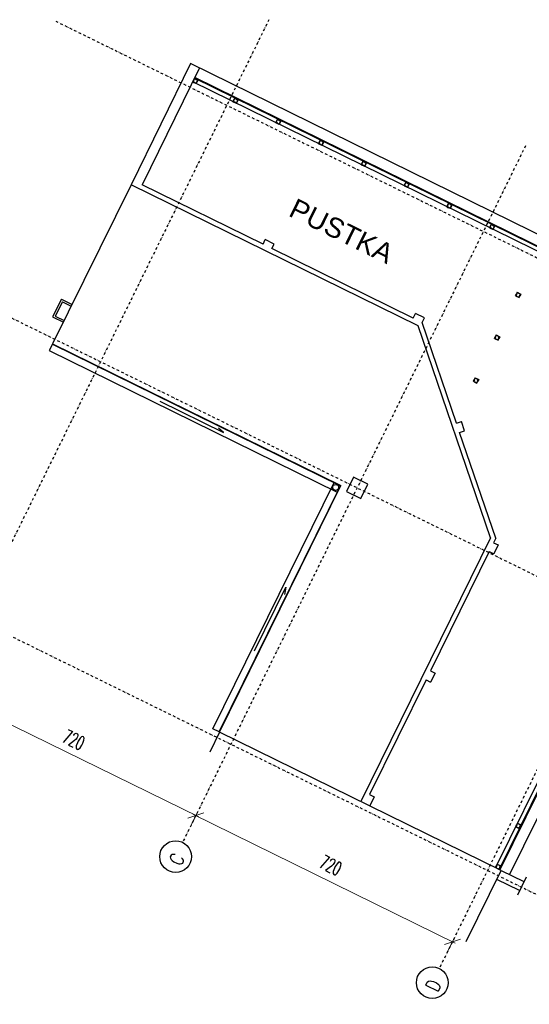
# Model space of a CAD drawing. Header units: centimetres. Extents: x -10729 to 144862, y -4437 to 43656.
# Tile 7 of 148: x 270 to 1553, y 7678 to 10159. Entities that reach past the tile are written whole.
import ezdxf

# ---------------------------------------------------------------- set-up
doc = ezdxf.new("R2010")
doc.units = ezdxf.units.CM
doc.header["$LTSCALE"] = 0.1
doc.header["$PDMODE"] = 35
doc.header["$PDSIZE"] = 0.1
doc.linetypes.add('Osie rzutów$0$DASHDOT2', pattern=[12.7, 6.35, -3.175, 0, -3.175])
doc.layers.get('0').update_dxf_attribs({"color": 8})
doc.layers.get('DEFPOINTS').update_dxf_attribs({"color": 8})
for name, color, linetype in [('Kondygnacja  -0_5$0$ARCH_DZIAŁOWA_IST', 8, 'Continuous'), ('Kondygnacja  -0_5$0$ARCH_INFO_OPISY_IST', 8, 'Continuous'), ('Kondygnacja  -0_5$0$ARCH_MUROWANE_IST', 8, 'Continuous'), ('Kondygnacja  -0_5$0$ARCH_STAL_IST', 8, 'Continuous'), ('Kondygnacja  -0_5$0$ARCH_WIDOK_IST', 8, 'Continuous'), ('Kondygnacja  -0_5$0$ARCH_ŻELBET_IST', 8, 'Continuous'), ('Osie rzutów$0$ARCH_INFO_OSIE_IST', 8, 'Osie rzutów$0$DASHDOT2'), ('Osie rzutów$0$ARCH_INFO_OSIE_OPISY_IST', 8, 'Continuous'), ('Pomieszczenia -05$0$ARCH_INFO_OPISY', 8, 'Continuous')]:
    doc.layers.add(name, color=color, linetype=linetype)
doc.layers.add('Osie rzutów$0$ARCH_INFO_WYMIARY', color=8, linetype='Continuous', lineweight=9)
doc.styles.add('Osie rzutów$0$ROMANS-250-CM', font='romans.shx', dxfattribs={"width": 0.8, "height": 50})
doc.styles.add('Osie rzutów$0$wymiary_cuprum', font='Romans.shx', dxfattribs={"width": 0.6})
doc.styles.add('Pomieszczenia -05$0$Arial', font='ARIAL.TTF')
doc.dimstyles.new('Osie rzutów$0$ARCH_ CT', dxfattribs={"dimtxt": 20, "dimasz": 20, "dimexe": 12, "dimexo": 20, "dimgap": 5, "dimtad": 1, "dimdec": 1, "dimrnd": 0.5, "dimzin": 9, "dimdsep": 46, "dimtxsty": 'Osie rzutów$0$wymiary_cuprum', "dimblk": 'Osie rzutów$0$_Oblique', "dimcen": 8, "dimdle": 12, "dimclrd": 256, "dimclre": 256, "dimclrt": 55, "dimadec": 1, "dimazin": 0, "dimtfac": 1, "dimtdec": 1, "dimtmove": 1, "dimatfit": 2, "dimldrblk": 'Osie rzutów$0$_Dot', "dimfxl": 0, "dimtolj": 1, "dimtzin": 0, "dimlwd": -1, "dimlwe": -1, "dimarcsym": 0})

# ---------------------------------------------------------------- blocks, each defined once
blk = doc.blocks.new('Osie rzutów$0$_Oblique')
at = {"color": 0, "linetype": 'ByBlock', "lineweight": -2}
blk.add_line((-0.5, -0.5), (0.5, 0.5), dxfattribs=at)
blk = doc.blocks.new('*D576')
at = {"layer": 'DEFPOINTS', "color": 0}
for p in [(713.3, 8153.8), (695, 8116.6), (1341, 7798.8)]:
    blk.add_point(p, dxfattribs=at)
at = {"layer": 'Osie rzutów$0$ARCH_INFO_WYMIARY'}
for p, q in [((701.6, 8130.1), (716.8, 8161)), ((1366.5, 7832.4), (706.1, 8157.3)), ((1347.7, 7812.3), (1362.9, 7843.1))]:
    blk.add_line(p, q, dxfattribs=at)
at = {"layer": 'Osie rzutów$0$ARCH_INFO_WYMIARY', "xscale": 30, "yscale": 30, "zscale": 30}
for p, rotation in [((713.3, 8153.8), 153.8057031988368), ((1359.3, 7836), 333.8057031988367)]:
    blk.add_blockref('Osie rzutów$0$_Oblique', p, dxfattribs=dict(at, rotation=rotation))
at = {"layer": 'Osie rzutów$0$ARCH_INFO_WYMIARY', "color": 55, "insert": (1052.9, 8028.5), "char_height": 35, "attachment_point": 5, "rotation": 333.8057, "style": 'Osie rzutów$0$wymiary_cuprum'}
blk.add_mtext('\\A1;720', dxfattribs=at)
blk = doc.blocks.new('Osie rzutów$0$_Dot')
at = {"color": 0, "linetype": 'ByBlock', "lineweight": -2}
blk.add_line((-0.5, 0), (-1, 0), dxfattribs=at)
at = {"color": 0, "linetype": 'ByBlock', "const_width": 0.5}
blk.add_lwpolyline([(-0.25, 0, 1), (0.25, 0, 1)], format="xyb", close=True, dxfattribs=at)
blk = doc.blocks.new('*D577')
at = {"layer": 'DEFPOINTS', "color": 0}
for p in [(67.2, 8471.6), (48.9, 8434.4), (695, 8116.6)]:
    blk.add_point(p, dxfattribs=at)
at = {"layer": 'Osie rzutów$0$ARCH_INFO_WYMIARY'}
for p, q in [((55.6, 8447.9), (70.7, 8478.8)), ((720.5, 8150.3), (60, 8475.1)), ((701.6, 8130.1), (716.8, 8161))]:
    blk.add_line(p, q, dxfattribs=at)
at = {"layer": 'Osie rzutów$0$ARCH_INFO_WYMIARY', "xscale": 30, "yscale": 30, "zscale": 30}
for p, rotation in [((67.2, 8471.6), 153.8057031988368), ((713.3, 8153.8), 333.8057031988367)]:
    blk.add_blockref('Osie rzutów$0$_Oblique', p, dxfattribs=dict(at, rotation=rotation))
at = {"layer": 'Osie rzutów$0$ARCH_INFO_WYMIARY', "color": 55, "insert": (405.9, 8344.6), "char_height": 35, "attachment_point": 5, "rotation": 333.8057, "style": 'Osie rzutów$0$wymiary_cuprum'}
blk.add_mtext('\\A1;720', dxfattribs=at)
blk = doc.blocks.new('Pomieszczenia -05_1')
at = {"layer": 'Pomieszczenia -05$0$ARCH_INFO_OPISY', "insert": (1080.2, 9626.4, -330), "char_height": 50, "width": 656.753, "attachment_point": 5, "rotation": 333.8057, "style": 'Pomieszczenia -05$0$Arial'}
blk.add_mtext('PUSTKA ', dxfattribs=at)
blk = doc.blocks.new('Osie rzutów')
at = {"layer": 'Osie rzutów$0$ARCH_INFO_OSIE_IST', "ltscale": 10}
for p, q in [((897.38, 10159.15), (34.11, 8404.31)), ((360.61, 10155.42), (2769.38, 8970.46)), ((1543.44, 9841.33), (680.17, 8086.49)), ((42.79, 9509.36), (2451.56, 8324.4)), ((2189.5, 9523.51), (1326.23, 7768.67)), ((-275.03, 8863.3), (2133.74, 7678.34))]:
    blk.add_line(p, q, dxfattribs=at)
at = {"layer": 'Osie rzutów$0$ARCH_INFO_OSIE_OPISY_IST'}
for centre in [(662.51, 8050.6), (1308.57, 7732.78)]:
    blk.add_circle(centre, 40, dxfattribs=at)
at = {"layer": 'Osie rzutów$0$ARCH_INFO_OSIE_OPISY_IST', "style": 'Osie rzutów$0$ROMANS-250-CM', "width": 0.8}
for s, p in [('C', (675.61, 8024.62)), ('D', (1321.67, 7706.8))]:
    blk.add_text(s, height=35, rotation=63.8057, dxfattribs=at).set_placement(p)
at = {"layer": 'Osie rzutów$0$ARCH_INFO_WYMIARY'}
dim = blk.add_linear_dim(base=(67.22, 8471.61), p1=(694.99, 8116.61), p2=(48.93, 8434.43), angle=333.8057, dimstyle='Osie rzutów$0$ARCH_ CT', override={"dimtxt": 35, "dimasz": 30, "dimexe": 8, "dimexo": 15, "dimgap": 18, "dimdle": 8}, dxfattribs=at)
dim.commit()
dim.dimension.update_dxf_attribs({"geometry": '*D577', "text_midpoint": (405.92, 8344.55)})
dim = blk.add_aligned_dim(p1=(1341.05, 7798.79), p2=(694.99, 8116.61), distance=-41.43, dimstyle='Osie rzutów$0$ARCH_ CT', override={"dimtxt": 35, "dimasz": 30, "dimexe": 8, "dimexo": 15, "dimgap": 20, "dimdle": 8}, dxfattribs=at)
dim.commit()
dim.dimension.update_dxf_attribs({"geometry": '*D576', "text_midpoint": (1052.86, 8028.52)})

msp = doc.modelspace()

# ---------------------------------------------------------------- linework, layer by layer
at = {"layer": 'Kondygnacja  -0_5$0$ARCH_DZIAŁOWA_IST', "ltscale": 5}
for p, q in [((700.299, 10048.495), (550.218, 9743.413)), ((2155.724, 9332.518), (700.299, 10048.495)), ((722.732, 10037.46), (577.947, 9743.145)), ((2103.514, 9314.738), (705.517, 10002.465)), ((2116.901, 9319.297), (709.931, 10011.438)), ((2117.784, 9321.092), (710.814, 10013.233)), ((550.218, 9743.413), (352.904, 9342.319)), ((1273.443, 9387.631), (550.218, 9743.413)), ((882.555, 9593.297), (577.947, 9743.145)), ((882.555, 9593.297), (888.293, 9604.962)), ((910.726, 9593.926), (888.293, 9604.962)), ((904.987, 9582.262), (910.726, 9593.926)), ((1260.768, 9407.24), (904.987, 9582.262)), ((1260.768, 9407.24), (1266.506, 9418.905)), ((1288.939, 9407.869), (1266.506, 9418.905)), ((1283.2, 9396.204), (1288.939, 9407.869)), ((1455.342, 8853.482), (1273.443, 9387.631)), ((1369.51, 9142.756), (1283.2, 9396.204)), ((352.904, 9342.319), (1078.822, 8985.213)), ((2155.724, 9332.518), (1502.868, 8005.408)), ((2103.514, 9314.738), (1467.874, 8022.623)), ((2116.901, 9319.297), (1476.847, 8018.209)), ((2118.695, 9318.414), (1478.641, 8017.326)), ((1369.51, 9142.756), (1381.816, 9146.946)), ((1389.875, 9123.281), (1381.816, 9146.946)), ((1377.569, 9119.09), (1389.875, 9123.281)), ((1468.303, 8852.645), (1377.569, 9119.09)), ((773.362, 8364.279), (1078.822, 8985.213)), ((1455.342, 8853.482), (1128.693, 8189.478)), ((1468.303, 8852.645), (1462.799, 8841.455)), ((1462.799, 8841.455), (1474.464, 8835.717)), ((1474.464, 8835.717), (1463.428, 8813.284)), ((1451.763, 8819.023), (1303.889, 8518.427)), ((1451.763, 8819.023), (1463.428, 8813.284)), ((1303.889, 8518.427), (1315.554, 8512.688)), ((1315.554, 8512.688), (1304.518, 8490.256)), ((1292.853, 8495.994), (1150.496, 8206.614)), ((1292.853, 8495.994), (1304.518, 8490.256)), ((1150.496, 8206.614), (1162.161, 8200.876)), ((1162.161, 8200.876), (1151.126, 8178.443))]:
    msp.add_line(p, q, dxfattribs=at)
at = {"layer": 'Kondygnacja  -0_5$0$ARCH_INFO_OPISY_IST'}
for p, q in [((622.348, 9198.117), (782.84, 9119.165)), ((782.84, 9119.165), (770.101, 9130.321)), ((861.365, 8568.682), (940.33, 8729.2)), ((940.33, 8729.2), (936.534, 8710.499))]:
    msp.add_line(p, q, dxfattribs=at)
at = {"layer": 'Kondygnacja  -0_5$0$ARCH_MUROWANE_IST', "ltscale": 4}
for p, q in [((1482.231, 8015.56), (1539.47, 7987.402)), ((1528.435, 7964.969), (1471.195, 7993.128)), ((1545.151, 7998.95), (1522.796, 7953.506))]:
    msp.add_line(p, q, dxfattribs=at)
at = {"layer": 'Kondygnacja  -0_5$0$ARCH_STAL_IST'}
for p, q in [((705.517, 10002.465), (709.931, 10011.438)), ((705.517, 10002.465), (710.003, 10000.258)), ((706.805, 10003.726), (709.719, 10009.648)), ((709.974, 10001.22), (707.193, 10002.588)), ((709.931, 10011.438), (714.417, 10009.231)), ((710.003, 10000.258), (710.18, 10000.617)), ((710.003, 10000.258), (710.18, 10000.617)), ((714.49, 9998.051), (710.003, 10000.258)), ((710.782, 10000.822), (713.564, 9999.454)), ((713.638, 10008.667), (710.857, 10010.036)), ((714.417, 10009.231), (714.241, 10008.872)), ((714.417, 10009.231), (714.241, 10008.872)), ((718.904, 10007.024), (714.417, 10009.231)), ((714.446, 10008.27), (717.227, 10006.901)), ((714.49, 9998.051), (718.904, 10007.024)), ((714.702, 9999.841), (717.615, 10005.764)), ((806.912, 9952.585), (811.326, 9961.558)), ((806.912, 9952.585), (811.398, 9950.378)), ((808.2, 9953.846), (811.114, 9959.768)), ((811.37, 9951.339), (808.588, 9952.708)), ((811.326, 9961.558), (815.812, 9959.351)), ((811.398, 9950.378), (811.575, 9950.737)), ((811.398, 9950.378), (811.575, 9950.737)), ((815.885, 9948.171), (811.398, 9950.378)), ((812.177, 9950.942), (814.959, 9949.574)), ((815.033, 9958.787), (812.252, 9960.155)), ((815.812, 9959.351), (815.636, 9958.992)), ((815.812, 9959.351), (815.636, 9958.992)), ((820.299, 9957.144), (815.812, 9959.351)), ((815.841, 9958.39), (818.623, 9957.021)), ((815.885, 9948.171), (820.299, 9957.144)), ((816.097, 9949.961), (819.01, 9955.883)), ((914.588, 9899.615), (919.002, 9908.588)), ((914.588, 9899.615), (919.074, 9897.408)), ((915.877, 9900.876), (918.79, 9906.798)), ((919.046, 9898.369), (916.264, 9899.738)), ((919.002, 9908.588), (923.489, 9906.381)), ((922.71, 9905.817), (919.928, 9907.185)), ((923.489, 9906.381), (923.312, 9906.022)), ((923.489, 9906.381), (923.312, 9906.022)), ((927.975, 9904.174), (923.489, 9906.381)), ((923.517, 9905.42), (926.299, 9904.051)), ((923.561, 9895.201), (927.975, 9904.174)), ((923.773, 9896.991), (926.686, 9902.913)), ((919.074, 9897.408), (919.251, 9897.767)), ((919.074, 9897.408), (919.251, 9897.767)), ((923.561, 9895.201), (919.074, 9897.408)), ((919.853, 9897.972), (922.635, 9896.604)), ((1022.264, 9846.645), (1026.678, 9855.618)), ((1023.553, 9847.906), (1026.466, 9853.828)), ((1026.678, 9855.618), (1031.165, 9853.411)), ((1030.386, 9852.847), (1027.604, 9854.215)), ((1031.165, 9853.411), (1030.988, 9853.052)), ((1031.165, 9853.411), (1030.988, 9853.052)), ((1035.651, 9851.204), (1031.165, 9853.411)), ((1031.193, 9852.45), (1033.975, 9851.081)), ((1031.237, 9842.231), (1035.651, 9851.204)), ((1031.449, 9844.021), (1034.363, 9849.944)), ((1022.264, 9846.645), (1026.751, 9844.438)), ((1026.722, 9845.399), (1023.941, 9846.768)), ((1026.751, 9844.438), (1026.927, 9844.797)), ((1026.751, 9844.438), (1026.927, 9844.797)), ((1031.237, 9842.231), (1026.751, 9844.438)), ((1027.53, 9845.002), (1030.311, 9843.634)), ((1129.941, 9793.675), (1134.355, 9802.648)), ((1131.229, 9794.936), (1134.143, 9800.858)), ((1134.355, 9802.648), (1138.841, 9800.441)), ((1138.062, 9799.877), (1135.281, 9801.245)), ((1138.841, 9800.441), (1138.665, 9800.082)), ((1138.841, 9800.441), (1138.665, 9800.082)), ((1143.328, 9798.234), (1138.841, 9800.441)), ((1138.87, 9799.48), (1141.651, 9798.111)), ((1129.941, 9793.675), (1134.427, 9791.468)), ((1134.398, 9792.429), (1131.617, 9793.798)), ((1134.427, 9791.468), (1134.604, 9791.827)), ((1134.427, 9791.468), (1134.604, 9791.827)), ((1138.914, 9789.261), (1134.427, 9791.468)), ((1135.206, 9792.032), (1137.988, 9790.664)), ((1138.914, 9789.261), (1143.328, 9798.234)), ((1139.126, 9791.051), (1142.039, 9796.974)), ((1237.617, 9740.705), (1242.031, 9749.678)), ((1242.031, 9749.678), (1246.517, 9747.471)), ((1237.617, 9740.705), (1242.103, 9738.498)), ((1238.906, 9741.966), (1241.819, 9747.888)), ((1242.075, 9739.46), (1239.293, 9740.828)), ((1242.103, 9738.498), (1242.28, 9738.857)), ((1242.103, 9738.498), (1242.28, 9738.857)), ((1246.59, 9736.291), (1242.103, 9738.498)), ((1242.882, 9739.062), (1245.664, 9737.694)), ((1245.738, 9746.907), (1242.957, 9748.276)), ((1246.517, 9747.471), (1246.341, 9747.112)), ((1246.517, 9747.471), (1246.341, 9747.112)), ((1251.004, 9745.264), (1246.517, 9747.471)), ((1246.546, 9746.51), (1249.328, 9745.141)), ((1246.59, 9736.291), (1251.004, 9745.264)), ((1246.802, 9738.081), (1249.715, 9744.004)), ((1345.293, 9687.735), (1349.707, 9696.708)), ((1345.293, 9687.735), (1349.78, 9685.528)), ((1346.582, 9688.996), (1349.495, 9694.918)), ((1349.751, 9686.49), (1346.969, 9687.858)), ((1349.707, 9696.708), (1354.194, 9694.501)), ((1349.78, 9685.528), (1349.956, 9685.887)), ((1349.78, 9685.528), (1349.956, 9685.887)), ((1354.266, 9683.321), (1349.78, 9685.528)), ((1350.559, 9686.092), (1353.34, 9684.724)), ((1353.415, 9693.937), (1350.633, 9695.306)), ((1354.194, 9694.501), (1354.017, 9694.142)), ((1354.194, 9694.501), (1354.017, 9694.142)), ((1358.68, 9692.294), (1354.194, 9694.501)), ((1354.222, 9693.54), (1357.004, 9692.171)), ((1354.266, 9683.321), (1358.68, 9692.294)), ((1354.478, 9685.111), (1357.391, 9691.034)), ((1452.969, 9634.765), (1457.383, 9643.738)), ((1452.969, 9634.765), (1457.456, 9632.558)), ((1454.258, 9636.026), (1457.171, 9641.948)), ((1457.427, 9633.52), (1454.646, 9634.888)), ((1457.383, 9643.738), (1461.87, 9641.531)), ((1457.456, 9632.558), (1457.632, 9632.917)), ((1457.456, 9632.558), (1457.632, 9632.917)), ((1461.942, 9630.351), (1457.456, 9632.558)), ((1458.235, 9633.122), (1461.016, 9631.754)), ((1461.091, 9640.967), (1458.309, 9642.336)), ((1461.87, 9641.531), (1461.693, 9641.172)), ((1461.87, 9641.531), (1461.693, 9641.172)), ((1466.357, 9639.324), (1461.87, 9641.531)), ((1461.899, 9640.57), (1464.68, 9639.201)), ((1461.942, 9630.351), (1466.357, 9639.324)), ((1462.154, 9632.141), (1465.068, 9638.064)), ((1518.115, 9463.411), (1520.322, 9467.898)), ((1518.115, 9463.411), (1527.088, 9458.997)), ((1520.887, 9467.119), (1519.518, 9464.337)), ((1519.906, 9463.199), (1525.828, 9460.286)), ((1522.53, 9472.384), (1520.322, 9467.898)), ((1520.322, 9467.898), (1520.681, 9467.721)), ((1520.322, 9467.898), (1520.681, 9467.721)), ((1521.284, 9467.926), (1522.652, 9470.708)), ((1522.53, 9472.384), (1531.503, 9467.97)), ((1523.79, 9471.095), (1529.712, 9468.182)), ((1528.334, 9463.455), (1526.966, 9460.673)), ((1527.088, 9458.997), (1529.295, 9463.483)), ((1528.731, 9464.262), (1530.1, 9467.044)), ((1529.295, 9463.483), (1528.937, 9463.66)), ((1529.295, 9463.483), (1528.937, 9463.66)), ((1531.503, 9467.97), (1529.295, 9463.483)), ((1465.145, 9355.735), (1467.352, 9360.221)), ((1465.145, 9355.735), (1474.118, 9351.321)), ((1467.917, 9359.442), (1466.548, 9356.661)), ((1466.936, 9355.523), (1472.858, 9352.609)), ((1469.56, 9364.708), (1467.352, 9360.221)), ((1467.352, 9360.221), (1467.711, 9360.045)), ((1467.352, 9360.221), (1467.711, 9360.045)), ((1468.314, 9360.25), (1469.682, 9363.031)), ((1469.56, 9364.708), (1478.533, 9360.294)), ((1470.82, 9363.419), (1476.742, 9360.506)), ((1475.364, 9355.779), (1473.996, 9352.997)), ((1474.118, 9351.321), (1476.326, 9355.807)), ((1475.761, 9356.586), (1477.13, 9359.368)), ((1476.326, 9355.807), (1475.967, 9355.984)), ((1476.326, 9355.807), (1475.967, 9355.984)), ((1478.533, 9360.294), (1476.326, 9355.807)), ((1416.59, 9257.032), (1414.382, 9252.545)), ((1415.344, 9252.574), (1416.712, 9255.355)), ((1416.59, 9257.032), (1425.563, 9252.617)), ((1417.85, 9255.743), (1423.772, 9252.829)), ((1412.175, 9248.058), (1414.382, 9252.545)), ((1412.175, 9248.058), (1421.148, 9243.644)), ((1414.947, 9251.766), (1413.578, 9248.984)), ((1413.966, 9247.846), (1419.888, 9244.933)), ((1414.382, 9252.545), (1414.741, 9252.368)), ((1414.382, 9252.545), (1414.741, 9252.368)), ((1422.394, 9248.102), (1421.026, 9245.321)), ((1421.148, 9243.644), (1423.356, 9248.131)), ((1422.791, 9248.91), (1424.16, 9251.691)), ((1423.356, 9248.131), (1422.997, 9248.307)), ((1423.356, 9248.131), (1422.997, 9248.307)), ((1425.563, 9252.617), (1423.356, 9248.131)), ((1518.637, 8125.813), (1520.844, 8130.299)), ((1518.637, 8125.813), (1527.61, 8121.399)), ((1521.408, 8129.52), (1520.039, 8126.739)), ((1520.427, 8125.601), (1526.349, 8122.687)), ((1523.051, 8134.786), (1520.844, 8130.299)), ((1520.844, 8130.299), (1521.203, 8130.123)), ((1520.844, 8130.299), (1521.203, 8130.123)), ((1521.805, 8130.328), (1523.173, 8133.109)), ((1523.051, 8134.786), (1532.024, 8130.372)), ((1524.311, 8133.497), (1530.234, 8130.584)), ((1528.855, 8125.856), (1527.487, 8123.075)), ((1527.61, 8121.399), (1529.817, 8125.885)), ((1529.253, 8126.664), (1530.621, 8129.446)), ((1529.817, 8125.885), (1529.458, 8126.062)), ((1529.817, 8125.885), (1529.458, 8126.062)), ((1532.024, 8130.372), (1529.817, 8125.885)), ((1467.874, 8022.623), (1470.081, 8027.109)), ((1467.874, 8022.623), (1476.847, 8018.209)), ((1470.645, 8026.33), (1469.276, 8023.549)), ((1469.664, 8022.411), (1475.586, 8019.498)), ((1472.288, 8031.596), (1470.081, 8027.109)), ((1470.081, 8027.109), (1470.44, 8026.933)), ((1470.081, 8027.109), (1470.44, 8026.933)), ((1471.042, 8027.138), (1472.411, 8029.92)), ((1472.288, 8031.596), (1481.261, 8027.182)), ((1473.548, 8030.307), (1479.471, 8027.394)), ((1478.092, 8022.667), (1476.724, 8019.885)), ((1476.847, 8018.209), (1479.054, 8022.695)), ((1478.49, 8023.474), (1479.858, 8026.256)), ((1479.054, 8022.695), (1478.695, 8022.872)), ((1479.054, 8022.695), (1478.695, 8022.872)), ((1481.261, 8027.182), (1479.054, 8022.695))]:
    msp.add_line(p, q, dxfattribs=at)
for centre, radius, start, end in [((707.568, 10003.351), 0.85, 153.805703, 243.805703), ((710.481, 10009.273), 0.85, 63.805703, 153.805703), ((709.776, 10000.816), 0.45, 333.805703, 63.805703), ((710.583, 10000.418), 0.45, 63.805703, 153.805703), ((713.939, 10000.217), 0.85, 243.805703, 333.805703), ((713.837, 10009.071), 0.45, 243.805703, 333.805703), ((714.644, 10008.674), 0.45, 153.805703, 243.805703), ((716.852, 10006.139), 0.85, 333.805703, 63.805703), ((808.963, 9953.471), 0.85, 153.805703, 243.805703), ((811.877, 9959.393), 0.85, 63.805703, 153.805703), ((811.171, 9950.936), 0.45, 333.805703, 63.805703), ((811.979, 9950.538), 0.45, 63.805703, 153.805703), ((815.334, 9950.336), 0.85, 243.805703, 333.805703), ((815.232, 9959.191), 0.45, 243.805703, 333.805703), ((816.04, 9958.794), 0.45, 153.805703, 243.805703), ((818.247, 9956.259), 0.85, 333.805703, 63.805703), ((916.639, 9900.501), 0.85, 153.805703, 243.805703), ((919.553, 9906.423), 0.85, 63.805703, 153.805703), ((922.908, 9906.221), 0.45, 243.805703, 333.805703), ((923.716, 9905.824), 0.45, 153.805703, 243.805703), ((925.924, 9903.289), 0.85, 333.805703, 63.805703), ((918.847, 9897.966), 0.45, 333.805703, 63.805703), ((919.655, 9897.568), 0.45, 63.805703, 153.805703), ((923.01, 9897.366), 0.85, 243.805703, 333.805703), ((1027.229, 9853.453), 0.85, 63.805703, 153.805703), ((1030.585, 9853.251), 0.45, 243.805703, 333.805703), ((1031.392, 9852.854), 0.45, 153.805703, 243.805703), ((1033.6, 9850.319), 0.85, 333.805703, 63.805703), ((1024.316, 9847.531), 0.85, 153.805703, 243.805703), ((1026.524, 9844.996), 0.45, 333.805703, 63.805703), ((1027.331, 9844.598), 0.45, 63.805703, 153.805703), ((1030.687, 9844.397), 0.85, 243.805703, 333.805703), ((1134.905, 9800.483), 0.85, 63.805703, 153.805703), ((1138.261, 9800.281), 0.45, 243.805703, 333.805703), ((1139.068, 9799.884), 0.45, 153.805703, 243.805703), ((1131.992, 9794.561), 0.85, 153.805703, 243.805703), ((1134.2, 9792.026), 0.45, 333.805703, 63.805703), ((1135.007, 9791.628), 0.45, 63.805703, 153.805703), ((1138.363, 9791.427), 0.85, 243.805703, 333.805703), ((1141.276, 9797.349), 0.85, 333.805703, 63.805703), ((1239.668, 9741.591), 0.85, 153.805703, 243.805703), ((1242.582, 9747.513), 0.85, 63.805703, 153.805703), ((1241.876, 9739.056), 0.45, 333.805703, 63.805703), ((1242.684, 9738.658), 0.45, 63.805703, 153.805703), ((1246.039, 9738.457), 0.85, 243.805703, 333.805703), ((1245.937, 9747.311), 0.45, 243.805703, 333.805703), ((1246.745, 9746.914), 0.45, 153.805703, 243.805703), ((1248.952, 9744.379), 0.85, 333.805703, 63.805703), ((1347.345, 9688.621), 0.85, 153.805703, 243.805703), ((1350.258, 9694.543), 0.85, 63.805703, 153.805703), ((1349.552, 9686.086), 0.45, 333.805703, 63.805703), ((1350.36, 9685.688), 0.45, 63.805703, 153.805703), ((1353.715, 9685.487), 0.85, 243.805703, 333.805703), ((1353.613, 9694.341), 0.45, 243.805703, 333.805703), ((1354.421, 9693.944), 0.45, 153.805703, 243.805703), ((1356.629, 9691.409), 0.85, 333.805703, 63.805703), ((1455.021, 9635.651), 0.85, 153.805703, 243.805703), ((1457.934, 9641.573), 0.85, 63.805703, 153.805703), ((1457.229, 9633.116), 0.45, 333.805703, 63.805703), ((1458.036, 9632.718), 0.45, 63.805703, 153.805703), ((1461.392, 9632.517), 0.85, 243.805703, 333.805703), ((1461.29, 9641.371), 0.45, 243.805703, 333.805703), ((1462.097, 9640.974), 0.45, 153.805703, 243.805703), ((1464.305, 9638.439), 0.85, 333.805703, 63.805703), ((1520.281, 9463.962), 0.85, 153.805703, 243.805703), ((1520.88, 9468.125), 0.45, 243.805703, 333.805703), ((1520.483, 9467.317), 0.45, 333.805703, 63.805703), ((1523.415, 9470.333), 0.85, 63.805703, 153.805703), ((1526.203, 9461.048), 0.85, 243.805703, 333.805703), ((1528.738, 9463.256), 0.45, 63.805703, 153.805703), ((1529.135, 9464.064), 0.45, 153.805703, 243.805703), ((1529.337, 9467.419), 0.85, 333.805703, 63.805703), ((1467.311, 9356.285), 0.85, 153.805703, 243.805703), ((1467.91, 9360.448), 0.45, 243.805703, 333.805703), ((1467.513, 9359.641), 0.45, 333.805703, 63.805703), ((1470.445, 9362.656), 0.85, 63.805703, 153.805703), ((1473.233, 9353.372), 0.85, 243.805703, 333.805703), ((1475.768, 9355.58), 0.45, 63.805703, 153.805703), ((1476.165, 9356.387), 0.45, 153.805703, 243.805703), ((1476.367, 9359.743), 0.85, 333.805703, 63.805703), ((1417.475, 9254.98), 0.85, 63.805703, 153.805703), ((1414.341, 9248.609), 0.85, 153.805703, 243.805703), ((1414.94, 9252.772), 0.45, 243.805703, 333.805703), ((1414.543, 9251.965), 0.45, 333.805703, 63.805703), ((1420.263, 9245.696), 0.85, 243.805703, 333.805703), ((1422.798, 9247.904), 0.45, 63.805703, 153.805703), ((1423.195, 9248.711), 0.45, 153.805703, 243.805703), ((1423.397, 9252.067), 0.85, 333.805703, 63.805703), ((1520.802, 8126.363), 0.85, 153.805703, 243.805703), ((1521.401, 8130.526), 0.45, 243.805703, 333.805703), ((1521.004, 8129.719), 0.45, 333.805703, 63.805703), ((1523.936, 8132.734), 0.85, 63.805703, 153.805703), ((1526.724, 8123.45), 0.85, 243.805703, 333.805703), ((1529.259, 8125.658), 0.45, 63.805703, 153.805703), ((1529.656, 8126.465), 0.45, 153.805703, 243.805703), ((1529.858, 8129.821), 0.85, 333.805703, 63.805703), ((1470.039, 8023.174), 0.85, 153.805703, 243.805703), ((1470.638, 8027.337), 0.45, 243.805703, 333.805703), ((1470.241, 8026.529), 0.45, 333.805703, 63.805703), ((1473.173, 8029.544), 0.85, 63.805703, 153.805703), ((1475.961, 8020.26), 0.85, 243.805703, 333.805703), ((1478.496, 8022.468), 0.45, 63.805703, 153.805703), ((1478.894, 8023.276), 0.45, 153.805703, 243.805703), ((1479.095, 8026.631), 0.85, 333.805703, 63.805703)]:
    msp.add_arc(centre, radius, start, end, dxfattribs=at)
at = {"layer": 'Kondygnacja  -0_5$0$ARCH_WIDOK_IST'}
for p, q in [((374.983, 9455.162), (352.912, 9410.296)), ((374.983, 9455.162), (401.902, 9441.919)), ((377.262, 9448.468), (359.605, 9412.576)), ((377.262, 9448.468), (399.695, 9437.433)), ((352.912, 9410.296), (379.831, 9397.054)), ((359.605, 9412.576), (382.038, 9401.54)), ((352.463, 9341.421), (344.517, 9325.27)), ((352.463, 9341.421), (1077.483, 8984.757)), ((344.517, 9325.27), (1069.538, 8968.605)), ((756.313, 8372.666), (1061.332, 8992.702)), ((772.464, 8364.721), (1077.483, 8984.757)), ((772.464, 8364.721), (756.313, 8372.666))]:
    msp.add_line(p, q, dxfattribs=at)
msp.add_circle((1065.435, 8980.654), 7.5, dxfattribs=at)
at = {"layer": 'Kondygnacja  -0_5$0$ARCH_ŻELBET_IST', "ltscale": 4}
for p, q in [((773.362, 8364.279), (748.361, 8313.459)), ((1482.231, 8015.56), (773.362, 8364.279)), ((1393.996, 7836.198), (1482.231, 8015.56))]:
    msp.add_line(p, q, dxfattribs=at)
msp.add_lwpolyline([(1128.673, 8952.888), (1146.33, 8988.78), (1110.437, 9006.437), (1092.781, 8970.545)], close=True, dxfattribs=at)

# ---------------------------------------------------------------- block references
msp.add_blockref('Pomieszczenia -05_1', (0, 0))
at = {"layer": 'Osie rzutów$0$ARCH_INFO_OSIE_OPISY_IST'}
msp.add_blockref('Osie rzutów', (0, 0), dxfattribs=at)

doc.saveas('drawing.dxf')
